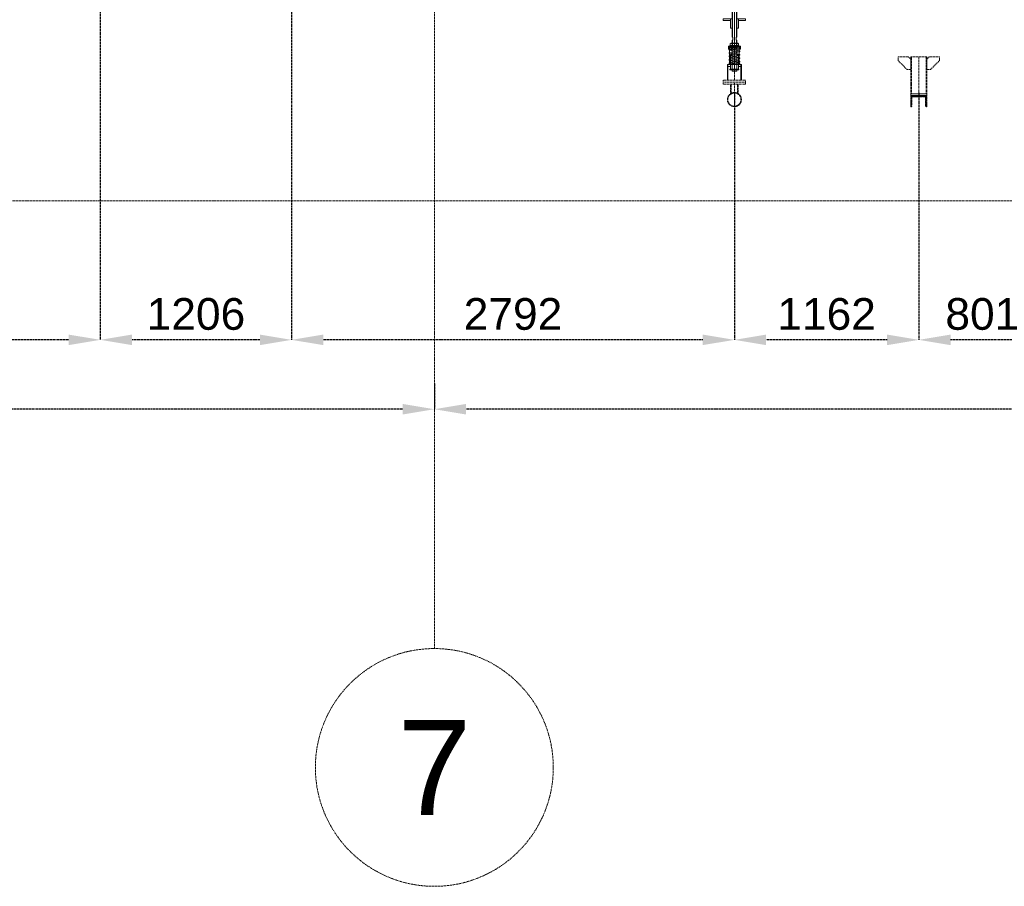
# Model space of a CAD drawing. Header units: millimetres. Extents: x -176817 to 571382, y -58489 to 156123.
# Tile 236 of 256: x 162797 to 169005, y 102124 to 107592. Entities that reach past the tile are written whole.
import ezdxf

# ---------------------------------------------------------------- set-up
doc = ezdxf.new("R2010")
doc.units = ezdxf.units.MM
doc.header["$LTSCALE"] = 0.2
for name, pattern in [('AM_ISO08W050', [18, 12, -1.5, 3, -1.5]), ('AM_ISO08W050x2', [9, 6, -0.75, 1.5, -0.75]), ('HIDDEN', [9.525, 6.35, -3.175])]:
    doc.linetypes.add(name, pattern=pattern)
doc.layers.get('Defpoints').update_dxf_attribs({"lineweight": 13})
for name, color, linetype, lineweight in [('-AAA Podkład', 252, 'Continuous', 13), ('AM_0N', 7, 'Continuous', 13), ('AM_7N', 4, 'AM_ISO08W050', 13)]:
    doc.layers.add(name, color=color, linetype=linetype, lineweight=lineweight)
doc.styles.get("Standard").update_dxf_attribs({"font": 'arial.ttf'})
doc.dimstyles.new('STANDARD-100', dxfattribs={"dimscale": 100, "dimtxt": 2, "dimasz": 2, "dimexe": 0, "dimexo": 0, "dimgap": 0.6, "dimtad": 1, "dimdec": 0, "dimzin": 12, "dimdsep": 46, "dimtxsty": 'Standard', "dimcen": 1, "dimclrd": 256, "dimclre": 256, "dimclrt": 2, "dimadec": 0, "dimazin": 0, "dimtfac": 1, "dimtdec": 0, "dimtmove": 0, "dimatfit": 3, "dimfxl": 0, "dimtolj": 1, "dimtzin": 0, "dimarcsym": 0})

# ---------------------------------------------------------------- blocks, each defined once
blk = doc.blocks.new('*D788')
at = {"layer": '-AAA Podkład', "linetype": 'HIDDEN', "lineweight": -2, "ltscale": 5, "transparency": 16777216}
for p, q in [((165410.9, 105297.6), (165410.9, 105134.5)), ((174410.9, 105297.6), (174410.9, 105134.5)), ((174210.9, 105134.5), (165610.9, 105134.5))]:
    blk.add_line(p, q, dxfattribs=at)
at = {"layer": '-AAA Podkład', "linetype": 'HIDDEN', "ltscale": 5, "transparency": 16777216}
for points in [[(165610.9, 105167.8), (165610.9, 105101.1), (165410.9, 105134.5)], [(174210.9, 105167.8), (174210.9, 105101.1), (174410.9, 105134.5)]]:
    blk.add_solid(points, dxfattribs=at)
at = {"layer": 'Defpoints', "color": 0, "linetype": 'HIDDEN', "ltscale": 5, "transparency": 16777216}
for p in [(165410.9, 105297.6), (174410.9, 105297.6), (165410.9, 105134.5)]:
    blk.add_point(p, dxfattribs=at)
at = {"layer": '-AAA Podkład', "color": 2, "linetype": 'HIDDEN', "ltscale": 5, "transparency": 16777216, "insert": (169910.9, 105296.6), "char_height": 200, "attachment_point": 5}
blk.add_mtext('\\A1;9000', dxfattribs=at)
blk = doc.blocks.new('*D789')
at = {"layer": '-AAA Podkład', "linetype": 'HIDDEN', "lineweight": -2, "ltscale": 5, "transparency": 16777216}
for p, q in [((165410.9, 105297.6), (165410.9, 105134.5)), ((156410.9, 105210.8), (156410.9, 105134.5)), ((165210.9, 105134.5), (156610.9, 105134.5))]:
    blk.add_line(p, q, dxfattribs=at)
at = {"layer": '-AAA Podkład', "linetype": 'HIDDEN', "ltscale": 5, "transparency": 16777216}
for points in [[(156610.9, 105167.8), (156610.9, 105101.1), (156410.9, 105134.5)], [(165210.9, 105167.8), (165210.9, 105101.1), (165410.9, 105134.5)]]:
    blk.add_solid(points, dxfattribs=at)
at = {"layer": 'Defpoints', "color": 0, "linetype": 'HIDDEN', "ltscale": 5, "transparency": 16777216}
for p in [(165410.9, 105297.6), (156410.9, 105210.8), (156410.9, 105134.5)]:
    blk.add_point(p, dxfattribs=at)
at = {"layer": '-AAA Podkład', "color": 2, "linetype": 'HIDDEN', "ltscale": 5, "transparency": 16777216, "insert": (160910.9, 105296.6), "char_height": 200, "attachment_point": 5}
blk.add_mtext('\\A1;9000', dxfattribs=at)
blk = doc.blocks.new('*D794')
at = {"layer": '-AAA Podkład', "linetype": 'HIDDEN', "lineweight": -2, "ltscale": 5, "transparency": 16777216}
for p, q in [((168465.4, 107129.8), (168465.4, 105572)), ((169266.4, 107132.3), (169266.4, 105572)), ((169066.4, 105572), (168665.4, 105572))]:
    blk.add_line(p, q, dxfattribs=at)
at = {"layer": '-AAA Podkład', "linetype": 'HIDDEN', "ltscale": 5, "transparency": 16777216}
for points in [[(168665.4, 105605.3), (168665.4, 105538.7), (168465.4, 105572)], [(169066.4, 105605.3), (169066.4, 105538.7), (169266.4, 105572)]]:
    blk.add_solid(points, dxfattribs=at)
at = {"layer": 'Defpoints', "color": 0, "linetype": 'HIDDEN', "ltscale": 5, "transparency": 16777216}
for p in [(168465.4, 107129.8, 0), (169266.4, 107132.3, 0), (168465.4, 105572)]:
    blk.add_point(p, dxfattribs=at)
at = {"layer": '-AAA Podkład', "color": 2, "linetype": 'HIDDEN', "ltscale": 5, "transparency": 16777216, "insert": (168865.9, 105734.1), "char_height": 200, "attachment_point": 5}
blk.add_mtext('\\A1;801', dxfattribs=at)
blk = doc.blocks.new('*D795')
at = {"layer": '-AAA Podkład', "linetype": 'HIDDEN', "lineweight": -2, "ltscale": 5, "transparency": 16777216}
for p, q in [((167302.9, 107120.3), (167302.9, 105572)), ((168465.4, 107129.8), (168465.4, 105572)), ((168265.4, 105572), (167502.9, 105572))]:
    blk.add_line(p, q, dxfattribs=at)
at = {"layer": '-AAA Podkład', "linetype": 'HIDDEN', "ltscale": 5, "transparency": 16777216}
for points in [[(167502.9, 105605.3), (167502.9, 105538.7), (167302.9, 105572)], [(168265.4, 105605.3), (168265.4, 105538.7), (168465.4, 105572)]]:
    blk.add_solid(points, dxfattribs=at)
at = {"layer": 'Defpoints', "color": 0, "linetype": 'HIDDEN', "ltscale": 5, "transparency": 16777216}
for p in [(167302.9, 107120.3, 0), (168465.4, 107129.8, 0), (167302.9, 105572)]:
    blk.add_point(p, dxfattribs=at)
at = {"layer": '-AAA Podkład', "color": 2, "linetype": 'HIDDEN', "ltscale": 5, "transparency": 16777216, "insert": (167884.1, 105734.1), "char_height": 200, "attachment_point": 5}
blk.add_mtext('\\A1;1162', dxfattribs=at)
blk = doc.blocks.new('*D796')
at = {"layer": '-AAA Podkład', "linetype": 'HIDDEN', "lineweight": -2, "ltscale": 5, "transparency": 16777216}
for p, q in [((164510.9, 108225.2), (164510.9, 105572)), ((167302.9, 107120.3), (167302.9, 105572)), ((167102.9, 105572), (164710.9, 105572))]:
    blk.add_line(p, q, dxfattribs=at)
at = {"layer": '-AAA Podkład', "linetype": 'HIDDEN', "ltscale": 5, "transparency": 16777216}
for points in [[(164710.9, 105605.3), (164710.9, 105538.7), (164510.9, 105572)], [(167102.9, 105605.3), (167102.9, 105538.7), (167302.9, 105572)]]:
    blk.add_solid(points, dxfattribs=at)
at = {"layer": 'Defpoints', "color": 0, "linetype": 'HIDDEN', "ltscale": 5, "transparency": 16777216}
for p in [(164510.9, 108225.2), (167302.9, 107120.3, 0), (164510.9, 105572)]:
    blk.add_point(p, dxfattribs=at)
at = {"layer": '-AAA Podkład', "color": 2, "linetype": 'HIDDEN', "ltscale": 5, "transparency": 16777216, "insert": (165906.9, 105734.1), "char_height": 200, "attachment_point": 5}
blk.add_mtext('\\A1;2792', dxfattribs=at)
blk = doc.blocks.new('*D797')
at = {"layer": '-AAA Podkład', "linetype": 'HIDDEN', "lineweight": -2, "ltscale": 5, "transparency": 16777216}
for p, q in [((164510.9, 108225.2), (164510.9, 105572)), ((163304.9, 107669.9), (163304.9, 105572)), ((164310.9, 105572), (163504.9, 105572))]:
    blk.add_line(p, q, dxfattribs=at)
at = {"layer": '-AAA Podkład', "linetype": 'HIDDEN', "ltscale": 5, "transparency": 16777216}
for points in [[(163504.9, 105605.3), (163504.9, 105538.7), (163304.9, 105572)], [(164310.9, 105605.3), (164310.9, 105538.7), (164510.9, 105572)]]:
    blk.add_solid(points, dxfattribs=at)
at = {"layer": 'Defpoints', "color": 0, "linetype": 'HIDDEN', "ltscale": 5, "transparency": 16777216}
for p in [(164510.9, 108225.2), (163304.9, 107669.9), (163304.9, 105572)]:
    blk.add_point(p, dxfattribs=at)
at = {"layer": '-AAA Podkład', "color": 2, "linetype": 'HIDDEN', "ltscale": 5, "transparency": 16777216, "insert": (163907.9, 105734.1), "char_height": 200, "attachment_point": 5}
blk.add_mtext('\\A1;1206', dxfattribs=at)
blk = doc.blocks.new('*D798')
at = {"layer": '-AAA Podkład', "linetype": 'HIDDEN', "lineweight": -2, "ltscale": 5, "transparency": 16777216}
for p, q in [((160510.9, 108229.9), (160510.9, 105572)), ((163304.9, 107669.9), (163304.9, 105572)), ((163104.9, 105572), (160710.9, 105572))]:
    blk.add_line(p, q, dxfattribs=at)
at = {"layer": '-AAA Podkład', "linetype": 'HIDDEN', "ltscale": 5, "transparency": 16777216}
for points in [[(160710.9, 105605.3), (160710.9, 105538.7), (160510.9, 105572)], [(163104.9, 105605.3), (163104.9, 105538.7), (163304.9, 105572)]]:
    blk.add_solid(points, dxfattribs=at)
at = {"layer": 'Defpoints', "color": 0, "linetype": 'HIDDEN', "ltscale": 5, "transparency": 16777216}
for p in [(160510.9, 108229.9, 0), (163304.9, 107669.9), (160510.9, 105572)]:
    blk.add_point(p, dxfattribs=at)
at = {"layer": '-AAA Podkład', "color": 2, "linetype": 'HIDDEN', "ltscale": 5, "transparency": 16777216, "insert": (161907.9, 105734.1), "char_height": 200, "attachment_point": 5}
blk.add_mtext('\\A1;2794', dxfattribs=at)
blk = doc.blocks.new('*U1083')
at = {"layer": 'AM_0N'}
for p, q in [((-28, 230.6), (28, 230.6)), ((-28, 226.6), (-28, 230.6)), ((28, 226.6), (-28, 226.6)), ((28, 230.6), (28, 226.6))]:
    blk.add_line(p, q, dxfattribs=at)
at = {"layer": 'AM_7N', "linetype": 'AM_ISO08W050x2'}
blk.add_line((0, 233.6), (0, 223.6), dxfattribs=at)
blk = doc.blocks.new('*U1084')
at = {"layer": 'AM_0N'}
for p, q in [((33.8, 222.6), (-33, 222.6)), ((29.3, 219.8), (-30.7, 209)), ((-30.7, 201.1), (7.4, 194.3)), ((29.3, 198.2), (-30.7, 187.4)), ((-2.7, 214.1), (-30.3, 215.9)), ((-29.7, 215.9), (30.3, 219.9)), ((-29.3, 201.1), (30.7, 211.9)), ((-29.3, 179.5), (30.7, 190.3)), ((30.7, 198.2), (-7.4, 205.1)), ((30, 219.9), (30.3, 219.9)), ((-30.7, 179.5), (7.4, 172.7)), ((29.3, 176.6), (-30.7, 165.8)), ((-30.7, 157.9), (7.4, 151.1)), ((29.3, 155), (-30.7, 144.2)), ((-30.7, 136.3), (7.4, 129.5)), ((29.3, 133.4), (-30.7, 122.6)), ((-29.3, 157.9), (30.7, 168.7)), ((-29.3, 136.3), (30.7, 147.1)), ((-29.3, 114.7), (30.7, 125.5)), ((30.7, 176.6), (-7.4, 183.5)), ((30.7, 155), (-7.4, 161.9)), ((30.7, 133.4), (-7.4, 140.3)), ((-33.8, 112), (33, 112)), ((29.7, 118.7), (-30.3, 114.7)), ((-30, 114.7), (-30.3, 114.7)), ((2.7, 120.5), (30.3, 118.7))]:
    blk.add_line(p, q, dxfattribs=at)
for centre, start, end in [((-30, 219.9), 138.01806, 273.82255), ((-30, 205.1), 100.20335, 280.20335), ((-30, 183.5), 100.20335, 280.20335), ((30, 215.9), 280.20335, 100.20335), ((30, 194.3), 280.20335, 100.20335), ((30, 223.9), 273.82255, 340.52878), ((-30, 161.9), 100.20335, 280.20335), ((-30, 140.3), 100.20335, 280.20335), ((30, 172.7), 280.20335, 100.20335), ((30, 151.1), 280.20335, 100.20335), ((30, 129.5), 280.20335, 100.20335), ((-30, 118.7), 100.20335, 280.20335), ((-30, 110.7), 93.82255, 160.52878), ((30, 114.7), 318.01806, 93.82255)]:
    blk.add_arc(centre, 4, start, end, dxfattribs=at)
at = {"layer": 'AM_7N', "linetype": 'AM_ISO08W050x2'}
for p, q in [((-30, 109), (-30, 225.6)), ((0, 109), (0, 225.6)), ((30, 109), (30, 225.6))]:
    blk.add_line(p, q, dxfattribs=at)
blk = doc.blocks.new('*U1085')
at = {"layer": 'AM_0N'}
for p, q in [((-28, 82), (28, 82)), ((-28, 78), (-28, 82)), ((28, 78), (-28, 78)), ((28, 82), (28, 78))]:
    blk.add_line(p, q, dxfattribs=at)
at = {"layer": 'AM_7N', "linetype": 'AM_ISO08W050x2'}
blk.add_line((0, 85), (0, 75), dxfattribs=at)
blk = doc.blocks.new('*U1086')
at = {"layer": 'AM_0N'}
for p, q in [((-26.6, 242.6), (-21.4, 245.6)), ((-26.6, 242.6), (-26.6, 233.6)), ((-26.6, 233.6), (-21.4, 230.6)), ((21.3, 245.6), (-21.4, 245.6)), ((21.3, 230.6), (-21.4, 230.6)), ((-13.3, 242.6), (-13.3, 233.6)), ((13.3, 242.6), (13.3, 233.6)), ((26.6, 242.6), (21.3, 245.6)), ((26.6, 233.6), (21.3, 230.6)), ((26.6, 242.6), (26.6, 233.6))]:
    blk.add_line(p, q, dxfattribs=at)
for centre, radius, start, end in [((-19.9, 232.9), 11.7, 55.56153, 115.56153), ((-19.9, 243.3), 11.7, 244.43847, 304.43847), ((0, 200.7), 43.9, 72.38303, 107.61697), ((0, 275.4), 43.9, 252.38303, 287.61697), ((19.9, 232.9), 11.7, 64.43847, 124.43847), ((19.9, 243.3), 11.7, 235.56153, 295.56153)]:
    blk.add_arc(centre, radius, start, end, dxfattribs=at)
at = {"layer": 'AM_7N', "linetype": 'AM_ISO08W050x2'}
blk.add_line((0, 248.6), (0, 227.6), dxfattribs=at)
blk = doc.blocks.new('A$C09B41FFC')
at = {"layer": '-AAA Podkład', "color": 7}
for p, q in [((-13, 500), (-13, 284.6)), ((0, 500), (0, 70)), ((13, 500), (13, 284.6)), ((-13, 264.6), (-13, 214.6)), ((13, 264.6), (13, 214.6)), ((-16, 222.6), (-16, 226.6)), ((-15, 222.6), (15, 222.6)), ((-15, 214.6), (15, 214.6)), ((16, 222.6), (16, 226.6)), ((-16.2, 172.6), (-15, 172.6)), ((-15.2, 171.6), (-15, 171.6)), ((15, 172.6), (16.2, 172.6)), ((15, 171.6), (15.2, 171.6)), ((-16.2, 82), (-15, 82)), ((-16.2, 82), (-15, 82)), ((-15.2, 83), (-15, 83)), ((16.2, 82, 0), (15, 82, 0)), ((21.2, 82), (20, 82))]:
    blk.add_line(p, q, dxfattribs=at)
for points in [[(15, 284.6), (15, 498), (13, 500), (-13, 500), (-15, 498), (-15, 284.6)], [(-15, 264.6), (-10.5, 264.6), (-10.5, 284.6), (-15, 284.6)], [(-15, 264.6), (-15, 72), (-13, 70), (13, 70), (15, 72), (15, 264.6)], [(15, 264.6), (10.5, 264.6), (10.5, 284.6), (15, 284.6)], [(-15, 226.6), (-38.1, 226.6), (-38.1, 222.6), (-15, 222.6)], [(-15, 222.6), (-38.1, 222.6), (-38.1, 207.6), (-15, 207.6)], [(15, 226.6), (38.1, 226.6), (38.1, 222.6), (15, 222.6)], [(15, 222.6), (38.1, 222.6), (38.1, 207.6), (15, 207.6)], [(-25, 112), (-41.2, 112), (-41.2, 98), (-25, 98)], [(25, 98), (41.3, 98), (41.3, 112), (25, 112)]]:
    blk.add_lwpolyline(points, dxfattribs=at)
at = {"layer": '-AAA Podkład', "color": 7, "elevation": 0}
for points in [[(-25, 400), (-70, 400), (-70, 388), (-25, 388)], [(25, 388), (70, 388), (70, 400), (25, 400)], [(-44.4, 12), (-44.4, 112), (-41.2, 112), (-41.2, 12)], [(44.5, 12), (44.5, 112), (41.3, 112), (41.3, 12)]]:
    blk.add_lwpolyline(points, dxfattribs=at)
for points in [[(-25, 340), (-25, 400), (-14.2, 400), (-13.2, 399), (-13.2, 341), (-14.2, 340)], [(25, 340), (25, 400), (14.2, 400), (13.2, 399), (13.2, 341), (14.2, 340)]]:
    blk.add_lwpolyline(points, close=True, dxfattribs=at)
at = {"layer": '-AAA Podkład', "color": 7}
for points in [[(-38.1, 207.6), (-35.2, 207.6), (-35.2, 222.6), (-38.1, 222.6)], [(38.1, 207.6), (35.2, 207.6), (35.2, 222.6), (38.1, 222.6)], [(-25, 172.6), (-25, 82), (-16.2, 82), (-15.2, 83), (-15.2, 171.6), (-16.2, 172.6)], [(25, 172.6), (25, 82), (16.2, 82), (15.2, 83), (15.2, 171.6), (16.2, 172.6)]]:
    blk.add_lwpolyline(points, close=True, dxfattribs=at)
blk.add_circle((-30, 118.7), 4, dxfattribs=at)
for points in [[(-25, 112), (-25, 113), (-26, 112)], [(25, 112), (25, 113), (26, 112)]]:
    blk.add_solid(points, dxfattribs=at)
for name in ['*U1086', '*U1084', '*U1083', '*U1085']:
    blk.add_blockref(name, (0, 0), dxfattribs=at)

msp = doc.modelspace()

# ---------------------------------------------------------------- hatches: boundary and pattern name
at = {"layer": '-AAA Podkład', "linetype": 'HIDDEN', "ltscale": 5}
h = msp.add_hatch(dxfattribs=at)
h.set_pattern_fill('ANSI32', color=256)
h.set_pattern_definition([(45, (117105.596, 102566.6685), (-6.7351921, 6.7351921), []), (45, (117110.086, 102566.6685), (-6.7351921, 6.7351921), [])])
h.paths.add_polyline_path([(168415.3605, 107112.8089), (168465.3605, 107112.8089), (168465.3605, 107110.8975, -0.414213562), (168460.2719, 107105.8089), (168422.3605, 107105.8089), (168422.3605, 107047.8975, -0.414213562), (168417.2719, 107042.8089), (168415.3605, 107042.8089)])
h.paths.add_polyline_path([(168465.3605, 107110.8975), (168465.3605, 107112.8089), (168515.3605, 107112.8089), (168515.3605, 107042.8089), (168513.4491, 107042.8089, -0.414213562), (168508.3605, 107047.8975), (168508.3605, 107105.8089), (168470.4491, 107105.8089, -0.414213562)])

# ---------------------------------------------------------------- linework, layer by layer
for p, q in [((165410.9118, 154623.4714), (165410.9118, 103624.3027)), ((167302.9112, 107209.9782, 0), (167302.9112, 107585.9782, 0)), ((168465.3605, 107357.8089, 0), (168465.3605, 107124.8089, 0)), ((167278.7612, 107125.0079, 0), (167278.7612, 107185.9782, 0)), ((167282.7612, 107127.3111, 0), (167282.7612, 107185.9782, 0)), ((167302.9112, 107043.2406, 0), (167302.9112, 107197.9782, 0)), ((167323.0612, 107127.3111, 0), (167323.0612, 107185.9782, 0)), ((167327.0612, 107125.0079, 0), (167327.0612, 107185.9782, 0))]:
    msp.add_line(p, q, dxfattribs=at)
msp.add_lwpolyline([(175983.6053, 113840.0088), (137759.1691, 113840.0088), (137759.1691, 106449.8885), (175983.6053, 106449.8885)], close=True, dxfattribs=at)
at = {"layer": '-AAA Podkład', "linetype": 'HIDDEN', "ltscale": 5, "elevation": 0}
for points in [[(168415.3605, 107277.8089), (168391.3605, 107277.8089), (168335.3605, 107333.8089), (168335.3605, 107357.8089), (168399.3605, 107357.8089), (168415.3605, 107341.8089)], [(168515.3605, 107124.8089), (168415.3605, 107124.8089), (168415.3605, 107357.8089), (168515.3605, 107357.8089)], [(168515.3605, 107277.8089), (168539.3605, 107277.8089), (168595.3605, 107333.8089), (168595.3605, 107357.8089), (168531.3605, 107357.8089), (168515.3605, 107341.8089)], [(167372.9112, 107209.9782), (167232.9112, 107209.9782), (167232.9112, 107197.9782), (167372.9112, 107197.9782)], [(167372.9112, 107185.9782), (167232.9112, 107185.9782), (167232.9112, 107197.9782), (167372.9112, 107197.9782)], [(168515.3605, 107112.8089), (168415.3605, 107112.8089), (168415.3605, 107124.8089), (168515.3605, 107124.8089)]]:
    msp.add_lwpolyline(points, close=True, dxfattribs=at)
for points in [[(168419.3605, 107124.8089), (168419.3605, 107357.8089)], [(168511.3605, 107357.8089), (168511.3605, 107124.8089)]]:
    msp.add_lwpolyline(points, dxfattribs=at)
for points in [[(168415.3605, 107112.8089), (168465.3605, 107112.8089), (168465.3605, 107110.8975, -0.414213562), (168460.2719, 107105.8089), (168422.3605, 107105.8089), (168422.3605, 107047.8975, -0.414213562), (168417.2719, 107042.8089), (168415.3605, 107042.8089)], [(168465.3605, 107110.8975), (168465.3605, 107112.8089), (168515.3605, 107112.8089), (168515.3605, 107042.8089), (168513.4491, 107042.8089, -0.414213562), (168508.3605, 107047.8975), (168508.3605, 107105.8089), (168470.4491, 107105.8089, -0.414213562)]]:
    msp.add_lwpolyline(points, format="xyb", close=True, dxfattribs=at)
at = {"layer": '-AAA Podkład', "linetype": 'HIDDEN', "ltscale": 5}
for centre, radius in [((167302.9112, 107087.6906, 0), 44.45), ((167302.9112, 107087.6906, 0), 41.25), ((165410.9118, 102874.3027), 750)]:
    msp.add_circle(centre, radius, dxfattribs=at)

# ---------------------------------------------------------------- block references
msp.add_blockref('A$C09B41FFC', (167302.9112, 107197.9782, 0), dxfattribs=at)

# ---------------------------------------------------------------- texts
at = {"layer": '-AAA Podkład', "linetype": 'HIDDEN', "ltscale": 5, "insert": (165410.9118, 102874.3027), "char_height": 600, "attachment_point": 5}
msp.add_mtext('\\A1;7', dxfattribs=at)

# ---------------------------------------------------------------- dimensions: what is measured, and where the dimension line sits
at = {"layer": '-AAA Podkład', "linetype": 'HIDDEN', "ltscale": 5}
for base, p1, p2, picture, middle in [((160510.9118, 105572.0009, 0), (163304.9375, 107669.9116, 0), (160510.9118, 108229.9454, 0), '*D798', (161907.9246, 105734.1155, 0)), ((163304.9375, 105572.0009, 0), (164510.9118, 108225.2408, 0), (163304.9375, 107669.9116, 0), '*D797', (163907.9246, 105734.1155, 0)), ((164510.9118, 105572.0009, 0), (167302.9112, 107120.2663, 0), (164510.9118, 108225.2408, 0), '*D796', (165906.9115, 105734.1155, 0)), ((167302.9112, 105572.0009, 0), (168465.3605, 107129.8089, 0), (167302.9112, 107120.2663, 0), '*D795', (167884.1359, 105734.1155, 0)), ((156410.9118, 105134.4674, 0), (165410.9118, 105297.6179, 0), (156410.9118, 105210.7554, 0), '*D789', (160910.9118, 105296.582, 0)), ((165410.9118, 105134.4674, 0), (174410.9118, 105297.6179, 0), (165410.9118, 105297.6179, 0), '*D788', (169910.9118, 105296.582, 0))]:
    dim = msp.add_linear_dim(base=base, p1=p1, p2=p2, dimstyle='STANDARD-100', dxfattribs=at)
    dim.commit()
    dim.dimension.update_dxf_attribs({"geometry": picture, "text_midpoint": middle})
dim = msp.add_linear_dim(base=(168465.3605, 105572.0009, 0), p1=(169266.3856, 107132.3431, 0), p2=(168465.3605, 107129.8089, 0), dimstyle='STANDARD-100', dxfattribs=at)
dim.commit()
dim.dimension.update_dxf_attribs({"geometry": '*D794', "text_midpoint": (168865.873, 105572.0009, 0), "dimtype": 160})

doc.saveas('drawing.dxf')
